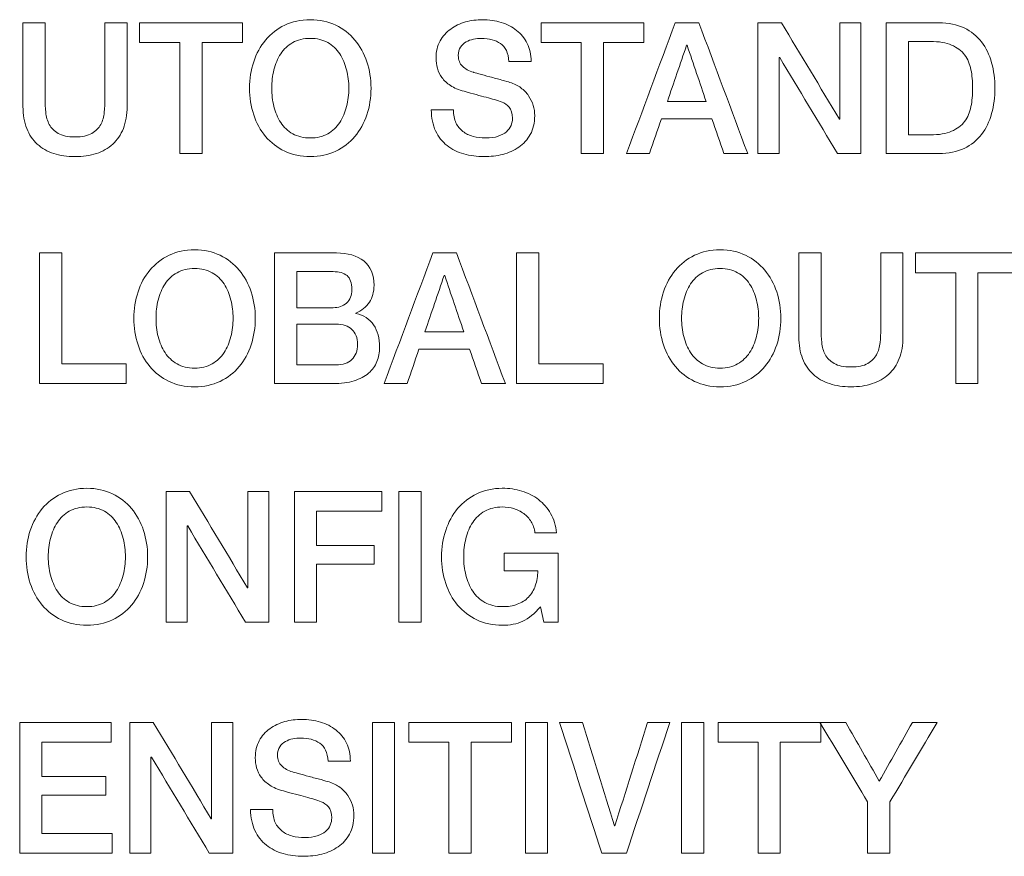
# Model space of a CAD drawing. Header units: millimetres. Extents: x 0 to 2122, y 0 to 1639.
# Tile 55 of 85: x 1727 to 1739, y 850 to 860. Entities that reach past the tile are written whole.
import ezdxf

# ---------------------------------------------------------------- set-up
doc = ezdxf.new("R2010")
doc.units = ezdxf.units.MM
doc.layers.add('2', color=7, linetype='Continuous', true_color=0xffffff)

msp = doc.modelspace()

# ---------------------------------------------------------------- linework, layer by layer
at = {"layer": '2', "color": 7, "linetype": 'Continuous', "lineweight": 13}
for points, knots in [([(1730.196, 859.439), (1730.256, 859.511), (1730.33, 859.568), (1730.503, 859.653), (1730.602, 859.674), (1730.711, 859.674)], [0.875, 0.875, 0.875, 0.875, 0.9375, 0.9375, 1, 1, 1, 1]), ([(1730.711, 859.674), (1730.821, 859.674), (1730.919, 859.653), (1731.093, 859.568), (1731.166, 859.511), (1731.287, 859.367), (1731.333, 859.283), (1731.366, 859.187)], [0, 0, 0, 0, 0.0625, 0.0625, 0.125, 0.125, 0.1875, 0.1875, 0.1875, 0.1875]), ([(1732.506, 859.648), (1732.57, 859.665), (1732.635, 859.674), (1732.701, 859.674), (1732.777, 859.674), (1732.85, 859.664), (1732.985, 859.623), (1733.045, 859.592), (1733.096, 859.551)], [0.38, 0.38, 0.38, 0.38, 0.4, 0.4, 0.4, 0.42, 0.42, 0.44, 0.44, 0.44, 0.44]), ([(1727.557, 858.236), (1727.504, 858.285), (1727.464, 858.345), (1727.406, 858.489), (1727.392, 858.573), (1727.392, 858.671), (1727.392, 858.671), (1727.392, 859.638), (1727.392, 859.638)], [0.8636364, 0.8636364, 0.8636364, 0.8636364, 0.9090909, 0.9090909, 0.9545455, 0.9545455, 0.9545455, 1, 1, 1, 1]), ([(1728.331, 858.603), (1728.336, 858.655), (1728.338, 858.707), (1728.338, 858.758), (1728.338, 858.758), (1728.338, 859.638), (1728.338, 859.638)], [0.40909091, 0.40909091, 0.40909091, 0.40909091, 0.45454545, 0.45454545, 0.45454545, 0.5, 0.5, 0.5, 0.5]), ([(1737.367, 859.638), (1737.367, 859.638), (1737.975, 859.638), (1737.975, 859.638), (1738.087, 859.638), (1738.185, 859.618), (1738.267, 859.579)], [0, 0, 0, 0, 0.0909091, 0.0909091, 0.0909091, 0.1818182, 0.1818182, 0.1818182, 0.1818182]), ([(1730.711, 859.458), (1730.633, 859.458), (1730.566, 859.442), (1730.452, 859.377), (1730.406, 859.334), (1730.335, 859.225), (1730.308, 859.163), (1730.291, 859.094)], [0, 0, 0, 0, 0.0625, 0.0625, 0.125, 0.125, 0.1875, 0.1875, 0.1875, 0.1875]), ([(1732.91, 859.398), (1732.853, 859.438), (1732.779, 859.458), (1732.69, 859.458), (1732.66, 859.458), (1732.63, 859.455), (1732.567, 859.442), (1732.538, 859.432), (1732.512, 859.417)], [0.52, 0.52, 0.52, 0.52, 0.54, 0.54, 0.54, 0.56, 0.56, 0.58, 0.58, 0.58, 0.58]), ([(1731.131, 859.094), (1731.114, 859.163), (1731.088, 859.225), (1731.016, 859.334), (1730.97, 859.377), (1730.913, 859.41)], [0.8125, 0.8125, 0.8125, 0.8125, 0.875, 0.875, 0.9375, 0.9375, 0.9375, 0.9375]), ([(1732.181, 859.113), (1732.17, 859.151), (1732.165, 859.19), (1732.165, 859.23), (1732.165, 859.306), (1732.181, 859.372), (1732.211, 859.428)], [0.3, 0.3, 0.3, 0.3, 0.32, 0.32, 0.32, 0.34, 0.34, 0.34, 0.34]), ([(1732.512, 859.417), (1732.486, 859.402), (1732.465, 859.382), (1732.43, 859.331), (1732.422, 859.3), (1732.422, 859.261), (1732.422, 859.208), (1732.438, 859.166), (1732.502, 859.105), (1732.544, 859.082), (1732.596, 859.067)], [0.58, 0.58, 0.58, 0.58, 0.6, 0.6, 0.62, 0.62, 0.62, 0.64, 0.64, 0.66, 0.66, 0.66, 0.66]), ([(1738.122, 859.381), (1738.059, 859.409), (1737.977, 859.422), (1737.877, 859.422), (1737.877, 859.422), (1737.625, 859.422), (1737.625, 859.422)], [0.7272727, 0.7272727, 0.7272727, 0.7272727, 0.8181818, 0.8181818, 0.8181818, 0.9090909, 0.9090909, 0.9090909, 0.9090909]), ([(1738.468, 859.417), (1738.52, 859.349), (1738.559, 859.268), (1738.61, 859.085), (1738.622, 858.987), (1738.622, 858.778), (1738.61, 858.68), (1738.559, 858.497), (1738.52, 858.416), (1738.468, 858.348)], [0.2727273, 0.2727273, 0.2727273, 0.2727273, 0.3636364, 0.3636364, 0.4545455, 0.4545455, 0.5454545, 0.5454545, 0.6363636, 0.6363636, 0.6363636, 0.6363636]), ([(1738.272, 858.498), (1738.308, 858.547), (1738.333, 858.604), (1738.359, 858.735), (1738.365, 858.806), (1738.365, 858.959), (1738.359, 859.03), (1738.333, 859.161), (1738.308, 859.218), (1738.272, 859.267)], [0.2727273, 0.2727273, 0.2727273, 0.2727273, 0.3636364, 0.3636364, 0.4545455, 0.4545455, 0.5454545, 0.5454545, 0.6363636, 0.6363636, 0.6363636, 0.6363636]), ([(1730.058, 858.576), (1730.025, 858.672), (1730.009, 858.774), (1730.009, 858.99), (1730.025, 859.091), (1730.058, 859.187)], [0.6875, 0.6875, 0.6875, 0.6875, 0.75, 0.75, 0.8125, 0.8125, 0.8125, 0.8125]), ([(1730.291, 859.094), (1730.274, 859.025), (1730.266, 858.954), (1730.266, 858.811), (1730.274, 858.74), (1730.291, 858.671)], [0.1875, 0.1875, 0.1875, 0.1875, 0.25, 0.25, 0.3125, 0.3125, 0.3125, 0.3125]), ([(1731.131, 858.671), (1731.148, 858.74), (1731.157, 858.811), (1731.157, 858.954), (1731.148, 859.025), (1731.131, 859.094)], [0.6875, 0.6875, 0.6875, 0.6875, 0.75, 0.75, 0.8125, 0.8125, 0.8125, 0.8125]), ([(1731.366, 859.187), (1731.397, 859.091), (1731.414, 858.99), (1731.414, 858.774), (1731.397, 858.672), (1731.366, 858.576)], [0.1875, 0.1875, 0.1875, 0.1875, 0.25, 0.25, 0.3125, 0.3125, 0.3125, 0.3125]), ([(1732.596, 859.067), (1732.601, 859.065), (1732.623, 859.059), (1732.698, 859.038), (1732.74, 859.026), (1732.787, 859.014)], [0.66, 0.66, 0.66, 0.66, 0.68, 0.68, 0.7, 0.7, 0.7, 0.7]), ([(1727.648, 858.758), (1727.648, 858.707), (1727.65, 858.655), (1727.66, 858.551), (1727.674, 858.504), (1727.696, 858.462)], [0.09090909, 0.09090909, 0.09090909, 0.09090909, 0.13636364, 0.13636364, 0.18181818, 0.18181818, 0.18181818, 0.18181818]), ([(1732.927, 858.722), (1732.874, 858.741), (1732.814, 858.76), (1732.676, 858.795), (1732.59, 858.818), (1732.489, 858.847)], [0.2, 0.2, 0.2, 0.2, 0.22, 0.22, 0.24, 0.24, 0.24, 0.24]), ([(1733.233, 858.795), (1733.258, 858.76), (1733.276, 858.723), (1733.299, 858.644), (1733.305, 858.605), (1733.305, 858.565), (1733.305, 858.48), (1733.288, 858.408), (1733.254, 858.348)], [0.78, 0.78, 0.78, 0.78, 0.8, 0.8, 0.82, 0.82, 0.82, 0.84, 0.84, 0.84, 0.84]), ([(1728.595, 858.671), (1728.595, 858.573), (1728.58, 858.489), (1728.523, 858.345), (1728.482, 858.285), (1728.429, 858.236)], [0.59090909, 0.59090909, 0.59090909, 0.59090909, 0.63636364, 0.63636364, 0.68181818, 0.68181818, 0.68181818, 0.68181818]), ([(1730.291, 858.671), (1730.308, 858.602), (1730.335, 858.54), (1730.406, 858.431), (1730.452, 858.388), (1730.566, 858.323), (1730.633, 858.307), (1730.79, 858.307), (1730.857, 858.323), (1730.913, 858.355)], [0.3125, 0.3125, 0.3125, 0.3125, 0.375, 0.375, 0.4375, 0.4375, 0.5, 0.5, 0.5625, 0.5625, 0.5625, 0.5625]), ([(1730.913, 858.355), (1730.97, 858.388), (1731.016, 858.431), (1731.088, 858.54), (1731.114, 858.602), (1731.131, 858.671)], [0.5625, 0.5625, 0.5625, 0.5625, 0.625, 0.625, 0.6875, 0.6875, 0.6875, 0.6875]), ([(1732.978, 858.379), (1733.003, 858.4), (1733.021, 858.424), (1733.042, 858.479), (1733.048, 858.507), (1733.048, 858.535), (1733.048, 858.593), (1733.035, 858.636), (1733.01, 858.663)], [0.12, 0.12, 0.12, 0.12, 0.14, 0.14, 0.16, 0.16, 0.16, 0.18, 0.18, 0.18, 0.18]), ([(1731.366, 858.576), (1731.333, 858.48), (1731.287, 858.396), (1731.166, 858.252), (1731.093, 858.195), (1730.919, 858.112), (1730.821, 858.091), (1730.602, 858.091), (1730.503, 858.112), (1730.33, 858.195), (1730.256, 858.252), (1730.196, 858.324)], [0.3125, 0.3125, 0.3125, 0.3125, 0.375, 0.375, 0.4375, 0.4375, 0.5, 0.5, 0.5625, 0.5625, 0.625, 0.625, 0.625, 0.625]), ([(1727.799, 858.36), (1727.845, 858.333), (1727.909, 858.319), (1728.076, 858.319), (1728.141, 858.333), (1728.233, 858.387), (1728.267, 858.421), (1728.29, 858.462)], [0.2272727, 0.2272727, 0.2272727, 0.2272727, 0.2727273, 0.2727273, 0.3181818, 0.3181818, 0.3636364, 0.3636364, 0.3636364, 0.3636364]), ([(1732.475, 858.382), (1732.509, 858.356), (1732.548, 858.337), (1732.637, 858.313), (1732.686, 858.307), (1732.738, 858.307), (1732.794, 858.307), (1732.842, 858.313), (1732.881, 858.327)], [0.04, 0.04, 0.04, 0.04, 0.06, 0.06, 0.08, 0.08, 0.08, 0.1, 0.1, 0.1, 0.1]), ([(1737.625, 858.343), (1737.625, 858.343), (1737.877, 858.343), (1737.877, 858.343), (1737.977, 858.343), (1738.059, 858.357), (1738.122, 858.384)], [0, 0, 0, 0, 0.0909091, 0.0909091, 0.0909091, 0.1818182, 0.1818182, 0.1818182, 0.1818182]), ([(1728.429, 858.236), (1728.377, 858.187), (1728.313, 858.151), (1728.166, 858.103), (1728.083, 858.091), (1727.902, 858.091), (1727.821, 858.103), (1727.747, 858.127)], [0.6818182, 0.6818182, 0.6818182, 0.6818182, 0.7272727, 0.7272727, 0.7727273, 0.7727273, 0.8181818, 0.8181818, 0.8181818, 0.8181818]), ([(1738.267, 858.186), (1738.185, 858.147), (1738.087, 858.127), (1737.975, 858.127), (1737.975, 858.127), (1737.367, 858.127), (1737.367, 858.127)], [0.7272727, 0.7272727, 0.7272727, 0.7272727, 0.8181818, 0.8181818, 0.8181818, 0.9090909, 0.9090909, 0.9090909, 0.9090909]), ([(1732.935, 858.117), (1732.865, 858.1), (1732.794, 858.091), (1732.721, 858.091), (1732.638, 858.091), (1732.559, 858.101), (1732.485, 858.123)], [0.88, 0.88, 0.88, 0.88, 0.9, 0.9, 0.9, 0.92, 0.92, 0.92, 0.92]), ([(1728.721, 856.527), (1728.752, 856.623), (1728.798, 856.707), (1728.919, 856.851), (1728.993, 856.908), (1729.08, 856.951)], [0.8125, 0.8125, 0.8125, 0.8125, 0.875, 0.875, 0.9375, 0.9375, 0.9375, 0.9375]), ([(1729.374, 857.014), (1729.484, 857.014), (1729.582, 856.993), (1729.756, 856.908), (1729.829, 856.851), (1729.95, 856.707), (1729.996, 856.623), (1730.028, 856.527)], [0, 0, 0, 0, 0.0625, 0.0625, 0.125, 0.125, 0.1875, 0.1875, 0.1875, 0.1875]), ([(1730.3, 856.978), (1730.3, 856.978), (1731.013, 856.978), (1731.013, 856.978), (1731.144, 856.978), (1731.249, 856.947), (1731.329, 856.885)], [0, 0, 0, 0, 0.0714286, 0.0714286, 0.0714286, 0.1428571, 0.1428571, 0.1428571, 0.1428571]), ([(1734.932, 856.779), (1734.992, 856.851), (1735.066, 856.908), (1735.239, 856.993), (1735.338, 857.014), (1735.447, 857.014)], [0.875, 0.875, 0.875, 0.875, 0.9375, 0.9375, 1, 1, 1, 1]), ([(1735.742, 856.951), (1735.829, 856.908), (1735.902, 856.851), (1736.023, 856.707), (1736.069, 856.623), (1736.133, 856.431), (1736.15, 856.33), (1736.15, 856.114), (1736.133, 856.012), (1736.069, 855.82), (1736.023, 855.736), (1735.902, 855.592), (1735.829, 855.535), (1735.742, 855.493)], [0.0625, 0.0625, 0.0625, 0.0625, 0.125, 0.125, 0.1875, 0.1875, 0.25, 0.25, 0.3125, 0.3125, 0.375, 0.375, 0.4375, 0.4375, 0.4375, 0.4375]), ([(1736.4, 855.757), (1736.371, 855.829), (1736.357, 855.914), (1736.357, 856.011), (1736.357, 856.011), (1736.357, 856.978), (1736.357, 856.978)], [0.90909091, 0.90909091, 0.90909091, 0.90909091, 0.95454545, 0.95454545, 0.95454545, 1, 1, 1, 1]), ([(1737.255, 855.802), (1737.277, 855.844), (1737.291, 855.891), (1737.301, 855.995), (1737.304, 856.047), (1737.304, 856.098), (1737.304, 856.098), (1737.304, 856.978), (1737.304, 856.978)], [0.3636364, 0.3636364, 0.3636364, 0.3636364, 0.4090909, 0.4090909, 0.4545455, 0.4545455, 0.4545455, 0.5, 0.5, 0.5, 0.5]), ([(1731.329, 856.885), (1731.408, 856.823), (1731.448, 856.729), (1731.448, 856.604), (1731.448, 856.527), (1731.429, 856.462), (1731.394, 856.408)], [0.1428571, 0.1428571, 0.1428571, 0.1428571, 0.2142857, 0.2142857, 0.2142857, 0.2857143, 0.2857143, 0.2857143, 0.2857143]), ([(1729.374, 856.798), (1729.296, 856.798), (1729.229, 856.782), (1729.115, 856.717), (1729.069, 856.674), (1728.998, 856.565), (1728.971, 856.503), (1728.954, 856.434)], [0, 0, 0, 0, 0.0625, 0.0625, 0.125, 0.125, 0.1875, 0.1875, 0.1875, 0.1875]), ([(1728.954, 856.011), (1728.971, 855.942), (1728.998, 855.88), (1729.069, 855.771), (1729.115, 855.728), (1729.229, 855.663), (1729.296, 855.647), (1729.452, 855.647), (1729.52, 855.663), (1729.633, 855.728), (1729.679, 855.771), (1729.751, 855.88), (1729.777, 855.942), (1729.811, 856.08), (1729.82, 856.151), (1729.82, 856.295), (1729.811, 856.365), (1729.777, 856.503), (1729.751, 856.565), (1729.679, 856.674), (1729.633, 856.717), (1729.52, 856.782), (1729.452, 856.798), (1729.374, 856.798)], [0.3125, 0.3125, 0.3125, 0.3125, 0.375, 0.375, 0.4375, 0.4375, 0.5, 0.5, 0.5625, 0.5625, 0.625, 0.625, 0.6875, 0.6875, 0.75, 0.75, 0.8125, 0.8125, 0.875, 0.875, 0.9375, 0.9375, 1, 1, 1, 1]), ([(1731.136, 856.716), (1731.099, 856.747), (1731.045, 856.762), (1730.975, 856.762), (1730.975, 856.762), (1730.557, 856.762), (1730.557, 856.762)], [0.5714286, 0.5714286, 0.5714286, 0.5714286, 0.7142857, 0.7142857, 0.7142857, 0.8571429, 0.8571429, 0.8571429, 0.8571429]), ([(1730.557, 856.345), (1730.557, 856.345), (1730.975, 856.345), (1730.975, 856.345), (1731.037, 856.345), (1731.088, 856.363), (1731.171, 856.435), (1731.191, 856.487), (1731.191, 856.555), (1731.191, 856.631), (1731.173, 856.685), (1731.136, 856.716)], [0, 0, 0, 0, 0.1428571, 0.1428571, 0.1428571, 0.2857143, 0.2857143, 0.4285714, 0.4285714, 0.4285714, 0.5714286, 0.5714286, 0.5714286, 0.5714286]), ([(1735.245, 856.75), (1735.188, 856.717), (1735.142, 856.674), (1735.071, 856.565), (1735.044, 856.503), (1735.011, 856.365), (1735.002, 856.295), (1735.002, 856.151), (1735.011, 856.08), (1735.044, 855.942), (1735.071, 855.88), (1735.142, 855.771), (1735.188, 855.728), (1735.245, 855.696)], [0.0625, 0.0625, 0.0625, 0.0625, 0.125, 0.125, 0.1875, 0.1875, 0.25, 0.25, 0.3125, 0.3125, 0.375, 0.375, 0.4375, 0.4375, 0.4375, 0.4375]), ([(1735.788, 855.826), (1735.824, 855.88), (1735.85, 855.942), (1735.884, 856.08), (1735.893, 856.151), (1735.893, 856.295), (1735.884, 856.365), (1735.85, 856.503), (1735.824, 856.565), (1735.788, 856.619)], [0.625, 0.625, 0.625, 0.625, 0.6875, 0.6875, 0.75, 0.75, 0.8125, 0.8125, 0.875, 0.875, 0.875, 0.875]), ([(1728.721, 855.916), (1728.688, 856.012), (1728.672, 856.114), (1728.672, 856.33), (1728.688, 856.431), (1728.721, 856.527)], [0.6875, 0.6875, 0.6875, 0.6875, 0.75, 0.75, 0.8125, 0.8125, 0.8125, 0.8125]), ([(1730.028, 856.527), (1730.06, 856.431), (1730.076, 856.33), (1730.076, 856.114), (1730.06, 856.012), (1730.028, 855.916)], [0.1875, 0.1875, 0.1875, 0.1875, 0.25, 0.25, 0.3125, 0.3125, 0.3125, 0.3125]), ([(1734.793, 855.916), (1734.761, 856.012), (1734.745, 856.114), (1734.745, 856.33), (1734.761, 856.431), (1734.793, 856.527)], [0.6875, 0.6875, 0.6875, 0.6875, 0.75, 0.75, 0.8125, 0.8125, 0.8125, 0.8125]), ([(1728.954, 856.434), (1728.937, 856.365), (1728.929, 856.295), (1728.929, 856.151), (1728.937, 856.08), (1728.954, 856.011)], [0.1875, 0.1875, 0.1875, 0.1875, 0.25, 0.25, 0.3125, 0.3125, 0.3125, 0.3125]), ([(1731.238, 856.278), (1731.329, 856.258), (1731.397, 856.214), (1731.49, 856.077), (1731.513, 855.991), (1731.513, 855.888), (1731.513, 855.829), (1731.503, 855.773), (1731.462, 855.67), (1731.43, 855.626), (1731.342, 855.551), (1731.286, 855.522), (1731.218, 855.5)], [0.4285714, 0.4285714, 0.4285714, 0.4285714, 0.5, 0.5, 0.5714286, 0.5714286, 0.5714286, 0.6428571, 0.6428571, 0.7142857, 0.7142857, 0.7857143, 0.7857143, 0.7857143, 0.7857143]), ([(1730.557, 855.683), (1730.557, 855.683), (1731.011, 855.683), (1731.011, 855.683), (1731.088, 855.683), (1731.149, 855.704), (1731.235, 855.787), (1731.257, 855.846), (1731.257, 855.997), (1731.235, 856.054), (1731.149, 856.135), (1731.088, 856.155), (1731.011, 856.155), (1731.011, 856.155), (1730.557, 856.155), (1730.557, 856.155)], [0, 0, 0, 0, 0.1428571, 0.1428571, 0.1428571, 0.2857143, 0.2857143, 0.4285714, 0.4285714, 0.5714286, 0.5714286, 0.7142857, 0.7142857, 0.7142857, 0.8571429, 0.8571429, 0.8571429, 0.8571429]), ([(1736.614, 856.098), (1736.614, 856.047), (1736.616, 855.995), (1736.626, 855.891), (1736.639, 855.844), (1736.684, 855.761), (1736.718, 855.727), (1736.765, 855.7)], [0.0909091, 0.0909091, 0.0909091, 0.0909091, 0.1363636, 0.1363636, 0.1818182, 0.1818182, 0.2272727, 0.2272727, 0.2272727, 0.2272727]), ([(1729.08, 855.493), (1728.993, 855.535), (1728.919, 855.592), (1728.798, 855.736), (1728.752, 855.82), (1728.721, 855.916)], [0.5625, 0.5625, 0.5625, 0.5625, 0.625, 0.625, 0.6875, 0.6875, 0.6875, 0.6875]), ([(1730.028, 855.916), (1729.996, 855.82), (1729.95, 855.736), (1729.829, 855.592), (1729.756, 855.535), (1729.582, 855.452), (1729.484, 855.431), (1729.265, 855.431), (1729.166, 855.452), (1729.08, 855.493)], [0.3125, 0.3125, 0.3125, 0.3125, 0.375, 0.375, 0.4375, 0.4375, 0.5, 0.5, 0.5625, 0.5625, 0.5625, 0.5625]), ([(1736.765, 855.7), (1736.81, 855.673), (1736.875, 855.66), (1737.042, 855.66), (1737.107, 855.673), (1737.198, 855.727), (1737.232, 855.761), (1737.255, 855.802)], [0.2272727, 0.2272727, 0.2272727, 0.2272727, 0.2727273, 0.2727273, 0.3181818, 0.3181818, 0.3636364, 0.3636364, 0.3636364, 0.3636364]), ([(1735.245, 855.696), (1735.302, 855.663), (1735.369, 855.647), (1735.526, 855.647), (1735.593, 855.663), (1735.649, 855.696)], [0.4375, 0.4375, 0.4375, 0.4375, 0.5, 0.5, 0.5625, 0.5625, 0.5625, 0.5625]), ([(1735.742, 855.493), (1735.655, 855.452), (1735.557, 855.431), (1735.338, 855.431), (1735.239, 855.452), (1735.066, 855.535), (1734.992, 855.592), (1734.932, 855.664)], [0.4375, 0.4375, 0.4375, 0.4375, 0.5, 0.5, 0.5625, 0.5625, 0.625, 0.625, 0.625, 0.625]), ([(1731.218, 855.5), (1731.149, 855.478), (1731.068, 855.467), (1730.973, 855.467), (1730.973, 855.467), (1730.3, 855.467), (1730.3, 855.467)], [0.7857143, 0.7857143, 0.7857143, 0.7857143, 0.8571429, 0.8571429, 0.8571429, 0.9285714, 0.9285714, 0.9285714, 0.9285714]), ([(1737.205, 855.467), (1737.131, 855.443), (1737.049, 855.431), (1736.868, 855.431), (1736.786, 855.443), (1736.712, 855.467)], [0.72727273, 0.72727273, 0.72727273, 0.72727273, 0.77272727, 0.77272727, 0.81818182, 0.81818182, 0.81818182, 0.81818182]), ([(1727.615, 854.023), (1727.675, 854.095), (1727.749, 854.152), (1727.922, 854.236), (1728.021, 854.258), (1728.13, 854.258)], [0.875, 0.875, 0.875, 0.875, 0.9375, 0.9375, 1, 1, 1, 1]), ([(1732.636, 854.194), (1732.722, 854.236), (1732.821, 854.258), (1732.93, 854.258), (1733.01, 854.258), (1733.085, 854.247), (1733.157, 854.225)], [0.2972973, 0.2972973, 0.2972973, 0.2972973, 0.32432432, 0.32432432, 0.32432432, 0.35135135, 0.35135135, 0.35135135, 0.35135135]), ([(1728.425, 854.194), (1728.512, 854.152), (1728.585, 854.095), (1728.706, 853.951), (1728.752, 853.867), (1728.784, 853.771)], [0.0625, 0.0625, 0.0625, 0.0625, 0.125, 0.125, 0.1875, 0.1875, 0.1875, 0.1875]), ([(1732.277, 853.771), (1732.308, 853.867), (1732.354, 853.951), (1732.475, 854.095), (1732.548, 854.152), (1732.636, 854.194)], [0.24324324, 0.24324324, 0.24324324, 0.24324324, 0.27027027, 0.27027027, 0.2972973, 0.2972973, 0.2972973, 0.2972973]), ([(1733.349, 854.127), (1733.405, 854.084), (1733.452, 854.03), (1733.526, 853.901), (1733.549, 853.826), (1733.558, 853.741)], [0.37837838, 0.37837838, 0.37837838, 0.37837838, 0.40540541, 0.40540541, 0.43243243, 0.43243243, 0.43243243, 0.43243243]), ([(1728.332, 852.939), (1728.389, 852.971), (1728.435, 853.015), (1728.506, 853.123), (1728.532, 853.185), (1728.567, 853.323), (1728.576, 853.394), (1728.576, 853.538), (1728.567, 853.608), (1728.532, 853.747), (1728.506, 853.809), (1728.435, 853.917), (1728.389, 853.961), (1728.332, 853.993)], [0.5625, 0.5625, 0.5625, 0.5625, 0.625, 0.625, 0.6875, 0.6875, 0.75, 0.75, 0.8125, 0.8125, 0.875, 0.875, 0.9375, 0.9375, 0.9375, 0.9375]), ([(1733.264, 853.871), (1733.241, 853.909), (1733.213, 853.94), (1733.144, 853.991), (1733.106, 854.01), (1733.021, 854.035), (1732.977, 854.042), (1732.93, 854.042), (1732.852, 854.042), (1732.785, 854.025), (1732.671, 853.961), (1732.625, 853.917), (1732.589, 853.863)], [0.4864865, 0.4864865, 0.4864865, 0.4864865, 0.5135135, 0.5135135, 0.5405405, 0.5405405, 0.5675676, 0.5675676, 0.5675676, 0.5945946, 0.5945946, 0.6216216, 0.6216216, 0.6216216, 0.6216216]), ([(1727.476, 853.159), (1727.444, 853.255), (1727.428, 853.357), (1727.428, 853.573), (1727.444, 853.675), (1727.476, 853.771)], [0.6875, 0.6875, 0.6875, 0.6875, 0.75, 0.75, 0.8125, 0.8125, 0.8125, 0.8125]), ([(1728.784, 853.771), (1728.816, 853.675), (1728.832, 853.573), (1728.832, 853.357), (1728.816, 853.255), (1728.784, 853.159)], [0.1875, 0.1875, 0.1875, 0.1875, 0.25, 0.25, 0.3125, 0.3125, 0.3125, 0.3125]), ([(1732.277, 853.159), (1732.244, 853.255), (1732.228, 853.357), (1732.228, 853.573), (1732.244, 853.675), (1732.277, 853.771)], [0.18918919, 0.18918919, 0.18918919, 0.18918919, 0.21621622, 0.21621622, 0.24324324, 0.24324324, 0.24324324, 0.24324324]), ([(1727.71, 853.678), (1727.693, 853.608), (1727.684, 853.538), (1727.684, 853.394), (1727.693, 853.323), (1727.71, 853.254)], [0.1875, 0.1875, 0.1875, 0.1875, 0.25, 0.25, 0.3125, 0.3125, 0.3125, 0.3125]), ([(1732.51, 853.678), (1732.493, 853.608), (1732.484, 853.538), (1732.484, 853.394), (1732.493, 853.323), (1732.51, 853.254)], [0.64864865, 0.64864865, 0.64864865, 0.64864865, 0.67567568, 0.67567568, 0.7027027, 0.7027027, 0.7027027, 0.7027027]), ([(1728.784, 853.159), (1728.752, 853.063), (1728.706, 852.979), (1728.585, 852.835), (1728.512, 852.778), (1728.425, 852.737)], [0.3125, 0.3125, 0.3125, 0.3125, 0.375, 0.375, 0.4375, 0.4375, 0.4375, 0.4375]), ([(1732.636, 852.737), (1732.548, 852.778), (1732.475, 852.835), (1732.354, 852.979), (1732.308, 853.063), (1732.277, 853.159)], [0.13513514, 0.13513514, 0.13513514, 0.13513514, 0.16216216, 0.16216216, 0.18918919, 0.18918919, 0.18918919, 0.18918919]), ([(1732.589, 853.069), (1732.625, 853.015), (1732.671, 852.971), (1732.785, 852.906), (1732.852, 852.89), (1732.93, 852.89)], [0.72972973, 0.72972973, 0.72972973, 0.72972973, 0.75675676, 0.75675676, 0.78378378, 0.78378378, 0.78378378, 0.78378378]), ([(1733.104, 852.917), (1733.155, 852.936), (1733.198, 852.963), (1733.268, 853.035), (1733.294, 853.079), (1733.312, 853.132)], [0.81081081, 0.81081081, 0.81081081, 0.81081081, 0.83783784, 0.83783784, 0.86486486, 0.86486486, 0.86486486, 0.86486486]), ([(1728.425, 852.737), (1728.338, 852.695), (1728.239, 852.674), (1728.021, 852.674), (1727.922, 852.695), (1727.749, 852.778), (1727.675, 852.835), (1727.615, 852.907)], [0.4375, 0.4375, 0.4375, 0.4375, 0.5, 0.5, 0.5625, 0.5625, 0.625, 0.625, 0.625, 0.625]), ([(1727.927, 852.939), (1727.985, 852.906), (1728.052, 852.89), (1728.208, 852.89), (1728.276, 852.906), (1728.332, 852.939)], [0.4375, 0.4375, 0.4375, 0.4375, 0.5, 0.5, 0.5625, 0.5625, 0.5625, 0.5625]), ([(1733.372, 852.888), (1733.303, 852.808), (1733.235, 852.752), (1733.098, 852.69), (1733.019, 852.674), (1732.93, 852.674), (1732.821, 852.674), (1732.722, 852.695), (1732.636, 852.737)], [0.05405405, 0.05405405, 0.05405405, 0.05405405, 0.08108108, 0.08108108, 0.10810811, 0.10810811, 0.10810811, 0.13513514, 0.13513514, 0.13513514, 0.13513514]), ([(1730.417, 851.561), (1730.482, 851.578), (1730.546, 851.587), (1730.612, 851.587), (1730.689, 851.587), (1730.761, 851.577), (1730.829, 851.556)], [0.38, 0.38, 0.38, 0.38, 0.4, 0.4, 0.4, 0.42, 0.42, 0.42, 0.42]), ([(1730.822, 851.311), (1730.764, 851.351), (1730.691, 851.371), (1730.602, 851.371), (1730.572, 851.371), (1730.541, 851.368), (1730.51, 851.362)], [0.52, 0.52, 0.52, 0.52, 0.54, 0.54, 0.54, 0.56, 0.56, 0.56, 0.56]), ([(1730.144, 850.918), (1730.119, 850.952), (1730.102, 850.988), (1730.082, 851.064), (1730.076, 851.103), (1730.076, 851.143), (1730.076, 851.219), (1730.092, 851.285), (1730.122, 851.34)], [0.28, 0.28, 0.28, 0.28, 0.3, 0.3, 0.32, 0.32, 0.32, 0.34, 0.34, 0.34, 0.34]), ([(1730.359, 851.27), (1730.342, 851.244), (1730.333, 851.212), (1730.333, 851.174), (1730.333, 851.121), (1730.349, 851.079), (1730.413, 851.018), (1730.455, 850.995), (1730.508, 850.98)], [0.6, 0.6, 0.6, 0.6, 0.62, 0.62, 0.62, 0.64, 0.64, 0.66, 0.66, 0.66, 0.66]), ([(1730.401, 850.759), (1730.338, 850.776), (1730.285, 850.799), (1730.202, 850.854), (1730.169, 850.884), (1730.144, 850.918)], [0.24, 0.24, 0.24, 0.24, 0.26, 0.26, 0.28, 0.28, 0.28, 0.28]), ([(1730.573, 850.962), (1730.61, 850.951), (1730.652, 850.939), (1730.745, 850.914), (1730.791, 850.902), (1730.88, 850.878), (1730.911, 850.869), (1730.931, 850.863)], [0.68, 0.68, 0.68, 0.68, 0.7, 0.7, 0.72, 0.72, 0.74, 0.74, 0.74, 0.74]), ([(1731.056, 850.8), (1731.091, 850.773), (1731.121, 850.742), (1731.169, 850.673), (1731.187, 850.636), (1731.21, 850.557), (1731.216, 850.517), (1731.216, 850.478), (1731.216, 850.393), (1731.199, 850.321), (1731.132, 850.201), (1731.088, 850.152), (1731.033, 850.114)], [0.76, 0.76, 0.76, 0.76, 0.78, 0.78, 0.8, 0.8, 0.82, 0.82, 0.82, 0.84, 0.84, 0.86, 0.86, 0.86, 0.86]), ([(1730.943, 850.365), (1730.954, 850.392), (1730.959, 850.42), (1730.959, 850.448), (1730.959, 850.506), (1730.947, 850.549), (1730.921, 850.576)], [0.14, 0.14, 0.14, 0.14, 0.16, 0.16, 0.16, 0.18, 0.18, 0.18, 0.18]), ([(1730.204, 850.133), (1730.149, 850.177), (1730.105, 850.233), (1730.04, 850.37), (1730.022, 850.45), (1730.021, 850.544)], [0.94, 0.94, 0.94, 0.94, 0.96, 0.96, 0.98, 0.98, 0.98, 0.98]), ([(1730.386, 850.295), (1730.421, 850.269), (1730.46, 850.25), (1730.549, 850.226), (1730.597, 850.22), (1730.649, 850.22), (1730.705, 850.22), (1730.753, 850.226), (1730.793, 850.24)], [0.04, 0.04, 0.04, 0.04, 0.06, 0.06, 0.08, 0.08, 0.08, 0.1, 0.1, 0.1, 0.1]), ([(1730.846, 850.03), (1730.777, 850.013), (1730.705, 850.004), (1730.633, 850.004), (1730.549, 850.004), (1730.471, 850.014), (1730.322, 850.057), (1730.259, 850.089), (1730.204, 850.133)], [0.88, 0.88, 0.88, 0.88, 0.9, 0.9, 0.9, 0.92, 0.92, 0.94, 0.94, 0.94, 0.94])]:
    msp.add_open_spline(points, degree=3, knots=knots, dxfattribs=at)
for points in [[(1727.392, 859.638), (1727.392, 859.638), (1727.648, 859.638), (1727.648, 859.638)], [(1727.648, 859.638), (1727.648, 859.638), (1727.648, 858.758), (1727.648, 858.758)], [(1728.338, 859.638), (1728.338, 859.638), (1728.595, 859.638), (1728.595, 859.638)], [(1728.595, 859.638), (1728.595, 859.638), (1728.595, 858.671), (1728.595, 858.671)], [(1728.74, 859.638), (1729.136, 859.638), (1729.531, 859.638), (1729.927, 859.638)], [(1728.74, 859.41), (1728.74, 859.486), (1728.74, 859.562), (1728.74, 859.638)], [(1729.927, 859.638), (1729.927, 859.562), (1729.927, 859.486), (1729.927, 859.41)], [(1732.211, 859.428), (1732.242, 859.483), (1732.283, 859.53), (1732.334, 859.566)], [(1732.334, 859.566), (1732.384, 859.603), (1732.441, 859.63), (1732.506, 859.648)], [(1733.096, 859.551), (1733.147, 859.51), (1733.188, 859.46), (1733.218, 859.4)], [(1733.378, 859.638), (1733.774, 859.638), (1734.17, 859.638), (1734.565, 859.638)], [(1733.378, 859.41), (1733.378, 859.486), (1733.378, 859.562), (1733.378, 859.638)], [(1734.366, 858.127), (1734.553, 858.631), (1734.741, 859.134), (1734.928, 859.638)], [(1734.565, 859.638), (1734.565, 859.562), (1734.565, 859.486), (1734.565, 859.41)], [(1734.928, 859.638), (1735.019, 859.638), (1735.111, 859.638), (1735.202, 859.638)], [(1735.202, 859.638), (1735.39, 859.134), (1735.578, 858.631), (1735.766, 858.127)], [(1735.885, 859.638), (1735.976, 859.638), (1736.066, 859.638), (1736.156, 859.638)], [(1735.885, 858.127), (1735.885, 858.631), (1735.885, 859.134), (1735.885, 859.638)], [(1736.156, 859.638), (1736.379, 859.267), (1736.603, 858.896), (1736.826, 858.525)], [(1736.83, 858.525), (1736.83, 858.896), (1736.83, 859.267), (1736.83, 859.638)], [(1736.83, 859.638), (1736.911, 859.638), (1736.993, 859.638), (1737.074, 859.638)], [(1737.074, 859.638), (1737.074, 859.134), (1737.074, 858.631), (1737.074, 858.127)], [(1737.367, 858.127), (1737.367, 858.127), (1737.367, 859.638), (1737.367, 859.638)], [(1738.267, 859.579), (1738.349, 859.539), (1738.416, 859.485), (1738.468, 859.417)], [(1730.058, 859.187), (1730.089, 859.283), (1730.136, 859.367), (1730.196, 859.439)], [(1730.913, 859.41), (1730.857, 859.442), (1730.79, 859.458), (1730.711, 859.458)], [(1729.205, 859.41), (1729.05, 859.41), (1728.895, 859.41), (1728.74, 859.41)], [(1729.205, 858.127), (1729.205, 858.554), (1729.205, 858.982), (1729.205, 859.41)], [(1729.927, 859.41), (1729.772, 859.41), (1729.616, 859.41), (1729.461, 859.41)], [(1729.461, 859.41), (1729.461, 858.982), (1729.461, 858.554), (1729.461, 858.127)], [(1733.007, 859.192), (1733, 859.289), (1732.968, 859.358), (1732.91, 859.398)], [(1733.218, 859.4), (1733.248, 859.34), (1733.263, 859.271), (1733.263, 859.192)], [(1733.842, 859.41), (1733.688, 859.41), (1733.533, 859.41), (1733.378, 859.41)], [(1733.842, 858.127), (1733.842, 858.554), (1733.842, 858.982), (1733.842, 859.41)], [(1734.565, 859.41), (1734.41, 859.41), (1734.254, 859.41), (1734.099, 859.41)], [(1734.099, 859.41), (1734.099, 858.982), (1734.099, 858.554), (1734.099, 858.127)], [(1735.06, 859.378), (1734.986, 859.161), (1734.912, 858.945), (1734.838, 858.728)], [(1735.066, 859.378), (1735.064, 859.378), (1735.062, 859.378), (1735.06, 859.378)], [(1735.286, 858.728), (1735.213, 858.945), (1735.139, 859.161), (1735.066, 859.378)], [(1737.625, 859.422), (1737.625, 859.422), (1737.625, 858.343), (1737.625, 858.343)], [(1738.272, 859.267), (1738.236, 859.315), (1738.186, 859.353), (1738.122, 859.381)], [(1736.136, 859.238), (1736.134, 859.238), (1736.132, 859.238), (1736.13, 859.238)], [(1736.13, 859.238), (1736.13, 858.868), (1736.13, 858.497), (1736.13, 858.127)], [(1736.803, 858.127), (1736.581, 858.497), (1736.358, 858.868), (1736.136, 859.238)], [(1732.233, 859.005), (1732.208, 859.039), (1732.19, 859.075), (1732.181, 859.113)], [(1733.263, 859.192), (1733.263, 859.192), (1733.007, 859.192), (1733.007, 859.192)], [(1732.332, 858.913), (1732.291, 858.941), (1732.257, 858.971), (1732.233, 859.005)], [(1732.787, 859.014), (1732.834, 859.001), (1732.879, 858.989), (1732.924, 858.977)], [(1732.489, 858.847), (1732.426, 858.863), (1732.374, 858.886), (1732.332, 858.913)], [(1732.924, 858.977), (1732.968, 858.965), (1733, 858.956), (1733.019, 858.95)], [(1733.019, 858.95), (1733.067, 858.935), (1733.109, 858.914), (1733.145, 858.887)], [(1733.145, 858.887), (1733.18, 858.86), (1733.21, 858.829), (1733.233, 858.795)], [(1733.01, 858.663), (1732.985, 858.691), (1732.957, 858.71), (1732.927, 858.722)], [(1734.838, 858.728), (1734.987, 858.728), (1735.136, 858.728), (1735.286, 858.728)], [(1728.29, 858.462), (1728.312, 858.504), (1728.326, 858.551), (1728.331, 858.603)], [(1730.196, 858.324), (1730.136, 858.396), (1730.089, 858.48), (1730.058, 858.576)], [(1732.16, 858.388), (1732.128, 858.457), (1732.111, 858.538), (1732.11, 858.631)], [(1732.11, 858.631), (1732.11, 858.631), (1732.366, 858.631), (1732.366, 858.631)], [(1732.366, 858.631), (1732.366, 858.573), (1732.376, 858.523), (1732.395, 858.482)], [(1734.769, 858.527), (1734.723, 858.394), (1734.677, 858.26), (1734.631, 858.127)], [(1735.353, 858.527), (1735.158, 858.527), (1734.964, 858.527), (1734.769, 858.527)], [(1735.491, 858.127), (1735.445, 858.26), (1735.399, 858.394), (1735.353, 858.527)], [(1727.696, 858.462), (1727.719, 858.421), (1727.753, 858.387), (1727.799, 858.36)], [(1732.395, 858.482), (1732.414, 858.442), (1732.441, 858.408), (1732.475, 858.382)], [(1736.826, 858.525), (1736.827, 858.525), (1736.828, 858.525), (1736.83, 858.525)], [(1738.122, 858.384), (1738.186, 858.412), (1738.236, 858.45), (1738.272, 858.498)], [(1732.292, 858.22), (1732.237, 858.264), (1732.194, 858.32), (1732.16, 858.388)], [(1732.881, 858.327), (1732.921, 858.34), (1732.953, 858.358), (1732.978, 858.379)], [(1733.254, 858.348), (1733.221, 858.288), (1733.176, 858.239), (1733.122, 858.201)], [(1738.468, 858.348), (1738.416, 858.28), (1738.349, 858.226), (1738.267, 858.186)], [(1727.747, 858.127), (1727.673, 858.151), (1727.61, 858.187), (1727.557, 858.236)], [(1732.485, 858.123), (1732.411, 858.144), (1732.347, 858.176), (1732.292, 858.22)], [(1733.122, 858.201), (1733.067, 858.163), (1733.005, 858.135), (1732.935, 858.117)], [(1729.461, 858.127), (1729.376, 858.127), (1729.29, 858.127), (1729.205, 858.127)], [(1734.099, 858.127), (1734.013, 858.127), (1733.928, 858.127), (1733.842, 858.127)], [(1734.631, 858.127), (1734.542, 858.127), (1734.454, 858.127), (1734.366, 858.127)], [(1735.766, 858.127), (1735.674, 858.127), (1735.583, 858.127), (1735.491, 858.127)], [(1736.13, 858.127), (1736.048, 858.127), (1735.967, 858.127), (1735.885, 858.127)], [(1737.074, 858.127), (1736.984, 858.127), (1736.894, 858.127), (1736.803, 858.127)], [(1727.582, 856.978), (1727.667, 856.978), (1727.753, 856.978), (1727.839, 856.978)], [(1727.582, 855.467), (1727.582, 855.971), (1727.582, 856.474), (1727.582, 856.978)], [(1727.839, 856.978), (1727.839, 856.551), (1727.839, 856.123), (1727.839, 855.696)], [(1729.08, 856.951), (1729.166, 856.993), (1729.265, 857.014), (1729.374, 857.014)], [(1730.3, 855.467), (1730.3, 855.467), (1730.3, 856.978), (1730.3, 856.978)], [(1731.565, 855.467), (1731.753, 855.971), (1731.94, 856.474), (1732.128, 856.978)], [(1732.128, 856.978), (1732.219, 856.978), (1732.31, 856.978), (1732.401, 856.978)], [(1732.401, 856.978), (1732.589, 856.474), (1732.777, 855.971), (1732.966, 855.467)], [(1733.095, 856.978), (1733.18, 856.978), (1733.266, 856.978), (1733.351, 856.978)], [(1733.095, 855.467), (1733.095, 855.971), (1733.095, 856.474), (1733.095, 856.978)], [(1733.351, 856.978), (1733.351, 856.551), (1733.351, 856.123), (1733.351, 855.696)], [(1735.447, 857.014), (1735.557, 857.014), (1735.655, 856.993), (1735.742, 856.951)], [(1736.357, 856.978), (1736.357, 856.978), (1736.614, 856.978), (1736.614, 856.978)], [(1736.614, 856.978), (1736.614, 856.978), (1736.614, 856.098), (1736.614, 856.098)], [(1737.304, 856.978), (1737.304, 856.978), (1737.56, 856.978), (1737.56, 856.978)], [(1737.56, 856.978), (1737.56, 856.978), (1737.56, 856.011), (1737.56, 856.011)], [(1737.706, 856.978), (1738.101, 856.978), (1738.497, 856.978), (1738.893, 856.978)], [(1737.706, 856.75), (1737.706, 856.826), (1737.706, 856.902), (1737.706, 856.978)], [(1730.557, 856.762), (1730.557, 856.762), (1730.557, 856.345), (1730.557, 856.345)], [(1732.259, 856.718), (1732.185, 856.501), (1732.111, 856.285), (1732.037, 856.068)], [(1732.265, 856.718), (1732.263, 856.718), (1732.261, 856.718), (1732.259, 856.718)], [(1732.485, 856.068), (1732.411, 856.285), (1732.338, 856.501), (1732.265, 856.718)], [(1734.793, 856.527), (1734.826, 856.623), (1734.872, 856.707), (1734.932, 856.779)], [(1735.447, 856.798), (1735.369, 856.798), (1735.302, 856.782), (1735.245, 856.75)], [(1735.649, 856.75), (1735.593, 856.782), (1735.526, 856.798), (1735.447, 856.798)], [(1735.788, 856.619), (1735.752, 856.674), (1735.706, 856.717), (1735.649, 856.75)], [(1738.17, 856.75), (1738.015, 856.75), (1737.861, 856.75), (1737.706, 856.75)], [(1738.17, 855.467), (1738.17, 855.894), (1738.17, 856.322), (1738.17, 856.75)], [(1738.893, 856.75), (1738.737, 856.75), (1738.582, 856.75), (1738.426, 856.75)], [(1738.426, 856.75), (1738.426, 856.322), (1738.426, 855.894), (1738.426, 855.467)], [(1731.394, 856.408), (1731.357, 856.353), (1731.306, 856.311), (1731.238, 856.282)], [(1731.238, 856.282), (1731.238, 856.282), (1731.238, 856.278), (1731.238, 856.278)], [(1730.557, 856.155), (1730.557, 856.155), (1730.557, 855.683), (1730.557, 855.683)], [(1732.037, 856.068), (1732.186, 856.068), (1732.336, 856.068), (1732.485, 856.068)], [(1734.932, 855.664), (1734.872, 855.736), (1734.826, 855.82), (1734.793, 855.916)], [(1737.56, 856.011), (1737.56, 855.914), (1737.546, 855.829), (1737.517, 855.757)], [(1731.967, 855.867), (1731.922, 855.734), (1731.876, 855.6), (1731.83, 855.467)], [(1732.553, 855.867), (1732.358, 855.867), (1732.163, 855.867), (1731.967, 855.867)], [(1732.69, 855.467), (1732.644, 855.6), (1732.599, 855.734), (1732.553, 855.867)], [(1735.649, 855.696), (1735.706, 855.728), (1735.752, 855.771), (1735.788, 855.826)], [(1727.839, 855.696), (1728.087, 855.696), (1728.336, 855.696), (1728.584, 855.696)], [(1728.584, 855.696), (1728.584, 855.619), (1728.584, 855.543), (1728.584, 855.467)], [(1733.351, 855.696), (1733.6, 855.696), (1733.848, 855.696), (1734.096, 855.696)], [(1734.096, 855.696), (1734.096, 855.619), (1734.096, 855.543), (1734.096, 855.467)], [(1736.522, 855.576), (1736.469, 855.625), (1736.429, 855.685), (1736.4, 855.757)], [(1737.517, 855.757), (1737.488, 855.685), (1737.448, 855.625), (1737.395, 855.576)], [(1736.712, 855.467), (1736.638, 855.491), (1736.575, 855.527), (1736.522, 855.576)], [(1737.395, 855.576), (1737.342, 855.527), (1737.279, 855.491), (1737.205, 855.467)], [(1728.584, 855.467), (1728.25, 855.467), (1727.916, 855.467), (1727.582, 855.467)], [(1731.83, 855.467), (1731.742, 855.467), (1731.653, 855.467), (1731.565, 855.467)], [(1732.966, 855.467), (1732.874, 855.467), (1732.782, 855.467), (1732.69, 855.467)], [(1734.096, 855.467), (1733.763, 855.467), (1733.429, 855.467), (1733.095, 855.467)], [(1738.426, 855.467), (1738.341, 855.467), (1738.256, 855.467), (1738.17, 855.467)], [(1728.13, 854.258), (1728.239, 854.258), (1728.338, 854.236), (1728.425, 854.194)], [(1729.045, 854.222), (1729.136, 854.222), (1729.226, 854.222), (1729.317, 854.222)], [(1729.045, 852.71), (1729.045, 853.214), (1729.045, 853.718), (1729.045, 854.222)], [(1729.317, 854.222), (1729.54, 853.851), (1729.763, 853.479), (1729.986, 853.108)], [(1729.99, 853.108), (1729.99, 853.479), (1729.99, 853.851), (1729.99, 854.222)], [(1729.99, 854.222), (1730.072, 854.222), (1730.153, 854.222), (1730.234, 854.222)], [(1730.234, 854.222), (1730.234, 853.718), (1730.234, 853.214), (1730.234, 852.71)], [(1730.528, 854.222), (1730.866, 854.222), (1731.203, 854.222), (1731.54, 854.222)], [(1730.528, 852.71), (1730.528, 853.214), (1730.528, 853.718), (1730.528, 854.222)], [(1731.54, 854.222), (1731.54, 854.145), (1731.54, 854.069), (1731.54, 853.993)], [(1731.992, 854.222), (1731.906, 854.222), (1731.821, 854.222), (1731.735, 854.222)], [(1731.735, 854.222), (1731.735, 853.718), (1731.735, 853.214), (1731.735, 852.71)], [(1731.992, 852.71), (1731.992, 853.214), (1731.992, 853.718), (1731.992, 854.222)], [(1733.157, 854.225), (1733.229, 854.203), (1733.293, 854.17), (1733.349, 854.127)], [(1727.476, 853.771), (1727.508, 853.867), (1727.555, 853.951), (1727.615, 854.023)], [(1727.927, 853.993), (1727.871, 853.961), (1727.824, 853.917), (1727.789, 853.863)], [(1728.13, 854.042), (1728.052, 854.042), (1727.985, 854.025), (1727.927, 853.993)], [(1728.332, 853.993), (1728.276, 854.025), (1728.208, 854.042), (1728.13, 854.042)], [(1731.54, 853.993), (1731.288, 853.993), (1731.037, 853.993), (1730.785, 853.993)], [(1730.785, 853.993), (1730.785, 853.861), (1730.785, 853.729), (1730.785, 853.597)], [(1727.789, 853.863), (1727.754, 853.809), (1727.727, 853.747), (1727.71, 853.678)], [(1732.589, 853.863), (1732.554, 853.809), (1732.527, 853.747), (1732.51, 853.678)], [(1733.308, 853.741), (1733.301, 853.791), (1733.287, 853.834), (1733.264, 853.871)], [(1729.296, 853.822), (1729.294, 853.822), (1729.292, 853.822), (1729.29, 853.822)], [(1729.29, 853.822), (1729.29, 853.451), (1729.29, 853.081), (1729.29, 852.71)], [(1729.963, 852.71), (1729.741, 853.081), (1729.518, 853.451), (1729.296, 853.822)], [(1733.558, 853.741), (1733.558, 853.741), (1733.308, 853.741), (1733.308, 853.741)], [(1730.785, 853.597), (1731.006, 853.597), (1731.227, 853.597), (1731.448, 853.597)], [(1731.448, 853.597), (1731.448, 853.525), (1731.448, 853.453), (1731.448, 853.381)], [(1732.951, 853.305), (1732.951, 853.305), (1732.951, 853.506), (1732.951, 853.506)], [(1732.951, 853.506), (1732.951, 853.506), (1733.575, 853.506), (1733.575, 853.506)], [(1733.575, 853.506), (1733.575, 853.506), (1733.575, 852.71), (1733.575, 852.71)], [(1731.448, 853.381), (1731.227, 853.381), (1731.006, 853.381), (1730.785, 853.381)], [(1730.785, 853.381), (1730.785, 853.158), (1730.785, 852.934), (1730.785, 852.71)], [(1733.341, 853.305), (1733.341, 853.305), (1732.951, 853.305), (1732.951, 853.305)], [(1733.312, 853.132), (1733.33, 853.184), (1733.339, 853.242), (1733.341, 853.305)], [(1727.71, 853.254), (1727.727, 853.185), (1727.754, 853.123), (1727.789, 853.069)], [(1732.51, 853.254), (1732.527, 853.185), (1732.554, 853.123), (1732.589, 853.069)], [(1727.615, 852.907), (1727.555, 852.979), (1727.508, 853.063), (1727.476, 853.159)], [(1727.789, 853.069), (1727.824, 853.015), (1727.871, 852.971), (1727.927, 852.939)], [(1729.986, 853.108), (1729.987, 853.108), (1729.989, 853.108), (1729.99, 853.108)], [(1732.93, 852.89), (1732.996, 852.889), (1733.054, 852.898), (1733.104, 852.917)], [(1733.41, 852.71), (1733.41, 852.71), (1733.372, 852.888), (1733.372, 852.888)], [(1729.29, 852.71), (1729.209, 852.71), (1729.127, 852.71), (1729.045, 852.71)], [(1730.234, 852.71), (1730.144, 852.71), (1730.054, 852.71), (1729.963, 852.71)], [(1730.785, 852.71), (1730.699, 852.71), (1730.614, 852.71), (1730.528, 852.71)], [(1731.735, 852.71), (1731.821, 852.71), (1731.906, 852.71), (1731.992, 852.71)], [(1733.575, 852.71), (1733.575, 852.71), (1733.41, 852.71), (1733.41, 852.71)], [(1727.354, 851.551), (1727.706, 851.551), (1728.058, 851.551), (1728.409, 851.551)], [(1727.354, 850.04), (1727.354, 850.544), (1727.354, 851.047), (1727.354, 851.551)], [(1728.409, 851.551), (1728.409, 851.475), (1728.409, 851.399), (1728.409, 851.322)], [(1728.627, 851.551), (1728.717, 851.551), (1728.808, 851.551), (1728.898, 851.551)], [(1728.627, 850.04), (1728.627, 850.544), (1728.627, 851.047), (1728.627, 851.551)], [(1728.898, 851.551), (1729.121, 851.18), (1729.344, 850.809), (1729.567, 850.438)], [(1729.571, 850.438), (1729.571, 850.809), (1729.571, 851.18), (1729.571, 851.551)], [(1729.571, 851.551), (1729.653, 851.551), (1729.734, 851.551), (1729.816, 851.551)], [(1729.816, 851.551), (1729.816, 851.047), (1729.816, 850.544), (1729.816, 850.04)], [(1730.122, 851.34), (1730.153, 851.396), (1730.194, 851.442), (1730.245, 851.479)], [(1730.245, 851.479), (1730.295, 851.516), (1730.353, 851.543), (1730.417, 851.561)], [(1730.829, 851.556), (1730.896, 851.536), (1730.956, 851.505), (1731.008, 851.464)], [(1731.686, 851.551), (1731.601, 851.551), (1731.515, 851.551), (1731.43, 851.551)], [(1731.43, 851.551), (1731.43, 851.047), (1731.43, 850.544), (1731.43, 850.04)], [(1731.686, 850.04), (1731.686, 850.544), (1731.686, 851.047), (1731.686, 851.551)], [(1731.85, 851.551), (1732.246, 851.551), (1732.642, 851.551), (1733.037, 851.551)], [(1731.85, 851.322), (1731.85, 851.399), (1731.85, 851.475), (1731.85, 851.551)], [(1733.037, 851.551), (1733.037, 851.475), (1733.037, 851.399), (1733.037, 851.322)], [(1733.454, 851.551), (1733.368, 851.551), (1733.283, 851.551), (1733.197, 851.551)], [(1733.197, 851.551), (1733.197, 851.047), (1733.197, 850.544), (1733.197, 850.04)], [(1733.454, 850.04), (1733.454, 850.544), (1733.454, 851.047), (1733.454, 851.551)], [(1733.591, 851.551), (1733.68, 851.551), (1733.769, 851.551), (1733.858, 851.551)], [(1734.08, 850.04), (1733.917, 850.544), (1733.754, 851.047), (1733.591, 851.551)], [(1733.858, 851.551), (1733.981, 851.152), (1734.103, 850.754), (1734.226, 850.355)], [(1734.23, 850.355), (1734.357, 850.754), (1734.483, 851.152), (1734.61, 851.551)], [(1734.866, 851.551), (1734.699, 851.047), (1734.532, 850.544), (1734.365, 850.04)], [(1734.61, 851.551), (1734.695, 851.551), (1734.781, 851.551), (1734.866, 851.551)], [(1735.259, 851.551), (1735.173, 851.551), (1735.087, 851.551), (1735.002, 851.551)], [(1735.002, 851.551), (1735.002, 851.047), (1735.002, 850.544), (1735.002, 850.04)], [(1735.259, 850.04), (1735.259, 850.544), (1735.259, 851.047), (1735.259, 851.551)], [(1735.423, 851.551), (1735.819, 851.551), (1736.214, 851.551), (1736.61, 851.551)], [(1735.423, 851.322), (1735.423, 851.399), (1735.423, 851.475), (1735.423, 851.551)], [(1737.152, 850.632), (1736.968, 850.939), (1736.784, 851.245), (1736.601, 851.551)], [(1736.601, 851.551), (1736.7, 851.551), (1736.8, 851.551), (1736.899, 851.551)], [(1736.61, 851.551), (1736.61, 851.475), (1736.61, 851.399), (1736.61, 851.322)], [(1736.899, 851.551), (1737.028, 851.325), (1737.158, 851.1), (1737.287, 850.874)], [(1737.287, 850.874), (1737.414, 851.1), (1737.542, 851.325), (1737.669, 851.551)], [(1737.956, 851.551), (1737.773, 851.245), (1737.591, 850.939), (1737.408, 850.632)], [(1737.669, 851.551), (1737.765, 851.551), (1737.861, 851.551), (1737.956, 851.551)], [(1730.51, 851.362), (1730.478, 851.355), (1730.449, 851.345), (1730.424, 851.33)], [(1731.008, 851.464), (1731.059, 851.423), (1731.1, 851.373), (1731.13, 851.313)], [(1728.409, 851.322), (1728.143, 851.322), (1727.877, 851.322), (1727.611, 851.322)], [(1727.611, 851.322), (1727.611, 851.191), (1727.611, 851.059), (1727.611, 850.927)], [(1730.424, 851.33), (1730.397, 851.315), (1730.376, 851.295), (1730.359, 851.27)], [(1730.918, 851.104), (1730.911, 851.202), (1730.88, 851.271), (1730.822, 851.311)], [(1731.13, 851.313), (1731.16, 851.253), (1731.175, 851.183), (1731.175, 851.104)], [(1732.314, 851.322), (1732.16, 851.322), (1732.005, 851.322), (1731.85, 851.322)], [(1732.314, 850.04), (1732.314, 850.467), (1732.314, 850.895), (1732.314, 851.322)], [(1733.037, 851.322), (1732.882, 851.322), (1732.726, 851.322), (1732.571, 851.322)], [(1732.571, 851.322), (1732.571, 850.895), (1732.571, 850.467), (1732.571, 850.04)], [(1735.887, 851.322), (1735.732, 851.322), (1735.578, 851.322), (1735.423, 851.322)], [(1735.887, 850.04), (1735.887, 850.467), (1735.887, 850.895), (1735.887, 851.322)], [(1736.61, 851.322), (1736.454, 851.322), (1736.299, 851.322), (1736.143, 851.322)], [(1736.143, 851.322), (1736.143, 850.895), (1736.143, 850.467), (1736.143, 850.04)], [(1728.877, 851.151), (1728.875, 851.151), (1728.873, 851.151), (1728.871, 851.151)], [(1728.871, 851.151), (1728.871, 850.781), (1728.871, 850.41), (1728.871, 850.04)], [(1729.545, 850.04), (1729.322, 850.41), (1729.1, 850.781), (1728.877, 851.151)], [(1731.175, 851.104), (1731.175, 851.104), (1730.918, 851.104), (1730.918, 851.104)], [(1727.611, 850.927), (1727.857, 850.927), (1728.103, 850.927), (1728.35, 850.927)], [(1728.35, 850.927), (1728.35, 850.855), (1728.35, 850.783), (1728.35, 850.711)], [(1730.508, 850.98), (1730.513, 850.978), (1730.534, 850.972), (1730.573, 850.962)], [(1730.931, 850.863), (1730.979, 850.848), (1731.02, 850.826), (1731.056, 850.8)], [(1728.35, 850.711), (1728.103, 850.711), (1727.857, 850.711), (1727.611, 850.711)], [(1727.611, 850.711), (1727.611, 850.563), (1727.611, 850.416), (1727.611, 850.268)], [(1730.657, 850.691), (1730.587, 850.708), (1730.502, 850.731), (1730.401, 850.759)], [(1730.838, 850.635), (1730.786, 850.654), (1730.726, 850.673), (1730.657, 850.691)], [(1730.921, 850.576), (1730.896, 850.604), (1730.868, 850.623), (1730.838, 850.635)], [(1737.152, 850.04), (1737.152, 850.237), (1737.152, 850.435), (1737.152, 850.632)], [(1737.408, 850.632), (1737.408, 850.435), (1737.408, 850.237), (1737.408, 850.04)], [(1730.021, 850.544), (1730.021, 850.544), (1730.278, 850.544), (1730.278, 850.544)], [(1730.278, 850.544), (1730.278, 850.486), (1730.287, 850.436), (1730.307, 850.395)], [(1729.567, 850.438), (1729.569, 850.438), (1729.57, 850.438), (1729.571, 850.438)], [(1730.307, 850.395), (1730.325, 850.354), (1730.352, 850.321), (1730.386, 850.295)], [(1730.889, 850.292), (1730.914, 850.313), (1730.932, 850.337), (1730.943, 850.365)], [(1734.226, 850.355), (1734.227, 850.355), (1734.229, 850.355), (1734.23, 850.355)], [(1727.611, 850.268), (1727.882, 850.268), (1728.153, 850.268), (1728.424, 850.268)], [(1728.424, 850.268), (1728.424, 850.192), (1728.424, 850.116), (1728.424, 850.04)], [(1730.793, 850.24), (1730.833, 850.253), (1730.865, 850.27), (1730.889, 850.292)], [(1731.033, 850.114), (1730.979, 850.076), (1730.916, 850.048), (1730.846, 850.03)], [(1728.424, 850.04), (1728.067, 850.04), (1727.711, 850.04), (1727.354, 850.04)], [(1728.871, 850.04), (1728.79, 850.04), (1728.708, 850.04), (1728.627, 850.04)], [(1729.816, 850.04), (1729.725, 850.04), (1729.635, 850.04), (1729.545, 850.04)], [(1731.43, 850.04), (1731.515, 850.04), (1731.601, 850.04), (1731.686, 850.04)], [(1732.571, 850.04), (1732.485, 850.04), (1732.4, 850.04), (1732.314, 850.04)], [(1733.197, 850.04), (1733.283, 850.04), (1733.368, 850.04), (1733.454, 850.04)], [(1734.365, 850.04), (1734.27, 850.04), (1734.175, 850.04), (1734.08, 850.04)], [(1735.002, 850.04), (1735.087, 850.04), (1735.173, 850.04), (1735.259, 850.04)], [(1736.143, 850.04), (1736.058, 850.04), (1735.972, 850.04), (1735.887, 850.04)], [(1737.408, 850.04), (1737.323, 850.04), (1737.237, 850.04), (1737.152, 850.04)]]:
    msp.add_open_spline(points, degree=3, dxfattribs=at)

doc.saveas('drawing.dxf')
